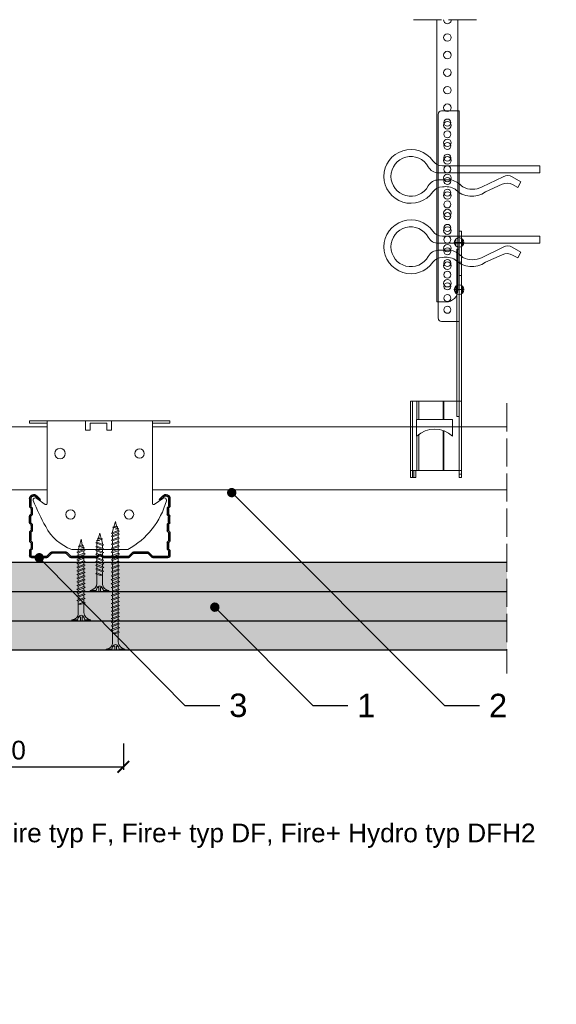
# Model space of a CAD drawing. Header units: millimetres. Extents: x 198 to 2541, y 3733 to 4154.
# Tile 7 of 7: x 2312 to 2541, y 3733 to 4154. Entities that reach past the tile are written whole.
import ezdxf
from ezdxf import colors
from ezdxf.entities.mleader import LeaderData, LeaderLine
from ezdxf.math import Vec2, Vec3

# ---------------------------------------------------------------- set-up
doc = ezdxf.new("R2010")
doc.units = ezdxf.units.MM
doc.linetypes.add('ACAD_ISO02W100', pattern=[15, 12, -3])
for name, color, linetype, lineweight in [('_RIGIPS AKCESORIA', 7, 'Continuous', 18), ('_RIGIPS G-K', 7, 'Continuous', 25), ('_RIGIPS PROFIL', 7, 'Continuous', 18), ('KRESKOWANIE', 7, 'Continuous', 9), ('PRZERYWANA', 7, 'ACAD_ISO02W100', 9)]:
    doc.layers.add(name, color=color, linetype=linetype, lineweight=lineweight)
doc.styles.get("Standard").update_dxf_attribs({"font": 'arial.ttf'})
doc.dimstyles.new('ISO-25', dxfattribs={"dimtxt": 2.5, "dimasz": 2.5, "dimexe": 1.25, "dimexo": 0.625, "dimtad": 1, "dimtxsty": 'Standard', "dimcen": 2.5, "dimadec": 0, "dimazin": 0, "dimtfac": 1, "dimtmove": 0, "dimatfit": 3, "dimfxl": 1, "dimarcsym": 0})
pattern_1 = [(225, (-169.4705, 3170.2417), (1.122532, -3.367596), [0, -3.175])]

# ---------------------------------------------------------------- blocks, each defined once
blk = doc.blocks.new('wieszak noniuszowy bok')
at = {"layer": '_RIGIPS AKCESORIA', "lineweight": 0}
for p, q in [((1390.98, 5092.86), (1390.98, 5179.86)), ((1392.48, 5181.36), (1399.98, 5181.36)), ((1399.98, 5024.65), (1399.98, 5181.36)), ((1399.98, 5129.95), (1399.97, 5129.95)), ((1399.98, 5129.95), (1401, 5129.95)), ((1401, 5129.95), (1401, 5024.65)), ((1401, 5129.95), (1401, 5129.95)), ((1398.54, 5126.58), (1398.54, 5123.65)), ((1399.98, 5126.06), (1399.98, 5102.02)), ((1401.42, 5126.58), (1401.42, 5123.65)), ((1398.96, 5122.28), (1399.98, 5122.28)), ((1398.96, 5122.28), (1399.98, 5122.28)), ((1398.96, 5122.28), (1398.96, 5050.72)), ((1399.98, 5116.66), (1401, 5116.66)), ((1399.98, 5116.63), (1399.98, 5116.66)), ((1399.98, 5116.66), (1399.98, 5116.63)), ((1399.98, 5116.62), (1399.98, 5116.63)), ((1399.98, 5116.63), (1399.98, 5116.56)), ((1399.98, 5116.55), (1399.98, 5116.63)), ((1399.98, 5116.63), (1399.98, 5116.55)), ((1399.98, 5116.55), (1399.98, 5116.62)), ((1399.98, 5116.56), (1399.98, 5116.43)), ((1399.98, 5116.42), (1399.98, 5116.55)), ((1399.98, 5116.41), (1399.98, 5116.55)), ((1399.98, 5116.55), (1399.98, 5116.41)), ((1399.98, 5116.43), (1399.98, 5116.25)), ((1399.98, 5116.24), (1399.98, 5116.42)), ((1399.98, 5116.21), (1399.98, 5116.41)), ((1399.98, 5116.41), (1399.98, 5116.21)), ((1399.98, 5116.25), (1399.98, 5116.01)), ((1399.98, 5116), (1399.98, 5116.24)), ((1399.98, 5115.97), (1399.98, 5116.21)), ((1399.98, 5116.21), (1399.98, 5115.97)), ((1399.98, 5116.01), (1399.98, 5115.74)), ((1399.98, 5115.71), (1399.98, 5116)), ((1399.98, 5115.69), (1399.98, 5115.97)), ((1399.98, 5115.97), (1399.98, 5115.69)), ((1399.98, 5115.74), (1399.98, 5115.41)), ((1399.98, 5115.38), (1399.98, 5115.71)), ((1399.98, 5115.37), (1399.98, 5115.69)), ((1399.98, 5115.69), (1399.98, 5115.37)), ((1399.98, 5115.41), (1399.98, 5115.05)), ((1399.98, 5115.02), (1399.98, 5115.38)), ((1399.98, 5115.02), (1399.98, 5115.37)), ((1399.98, 5115.37), (1399.98, 5115.02)), ((1399.98, 5115.05), (1399.98, 5114.67)), ((1399.98, 5114.65), (1399.98, 5115.02)), ((1399.98, 5114.64), (1399.98, 5115.02)), ((1399.98, 5115.02), (1399.98, 5114.64)), ((1399.98, 5114.67), (1399.98, 5114.28)), ((1399.98, 5114.25), (1399.98, 5114.65)), ((1399.98, 5114.25), (1399.98, 5114.64)), ((1399.98, 5114.64), (1399.98, 5114.25)), ((1399.98, 5114.28), (1399.98, 5113.88)), ((1399.98, 5113.85), (1399.98, 5114.25)), ((1399.98, 5113.84), (1399.98, 5114.25)), ((1399.98, 5114.25), (1399.98, 5113.84)), ((1399.98, 5113.88), (1399.98, 5113.48)), ((1399.98, 5113.46), (1399.98, 5113.85)), ((1399.98, 5113.84), (1399.98, 5113.44)), ((1399.98, 5113.44), (1399.98, 5113.84)), ((1399.98, 5113.48), (1399.98, 5113.1)), ((1399.98, 5113.07), (1399.98, 5113.46)), ((1399.98, 5113.44), (1399.98, 5113.06)), ((1399.98, 5113.06), (1399.98, 5113.44)), ((1399.98, 5113.1), (1399.98, 5112.75)), ((1399.98, 5112.72), (1399.98, 5113.07)), ((1399.98, 5113.06), (1399.98, 5112.68)), ((1399.98, 5112.68), (1399.98, 5113.06)), ((1399.98, 5112.75), (1399.98, 5112.42)), ((1399.98, 5112.4), (1399.98, 5112.72)), ((1399.98, 5112.68), (1399.98, 5112.33)), ((1399.98, 5112.33), (1399.98, 5112.68)), ((1399.98, 5112.42), (1399.98, 5112.14)), ((1399.98, 5112.12), (1399.98, 5112.4)), ((1399.98, 5112.33), (1399.98, 5112)), ((1399.98, 5112), (1399.98, 5112.33)), ((1399.98, 5112.14), (1399.98, 5111.9)), ((1399.98, 5111.89), (1399.98, 5112.12)), ((1399.98, 5112), (1399.98, 5111.72)), ((1399.98, 5111.72), (1399.98, 5112)), ((1399.98, 5111.9), (1399.98, 5111.72)), ((1399.98, 5111.72), (1399.98, 5111.89)), ((1399.98, 5111.72), (1399.98, 5111.6)), ((1399.98, 5111.59), (1399.98, 5111.72)), ((1399.98, 5111.72), (1399.98, 5111.48)), ((1399.98, 5111.48), (1399.98, 5111.72)), ((1399.98, 5111.6), (1399.98, 5111.54)), ((1399.98, 5111.53), (1399.98, 5111.59)), ((1399.98, 5111.54), (1399.98, 5111.53)), ((1399.98, 5111.48), (1399.98, 5111.29)), ((1399.98, 5111.29), (1399.98, 5111.48)), ((1399.98, 5111.29), (1399.98, 5111.15)), ((1399.98, 5111.15), (1399.98, 5111.29)), ((1399.98, 5111.15), (1399.98, 5111.06)), ((1399.98, 5111.06), (1399.98, 5111.15)), ((1399.98, 5111.06), (1399.98, 5111.04)), ((1399.98, 5111.04), (1399.98, 5111.06)), ((1399.98, 5111.04), (1401, 5111.04)), ((1398.54, 5106.42), (1398.54, 5103.49)), ((1401.42, 5106.42), (1401.42, 5103.49)), ((1399.98, 5102.02), (1399.98, 5102.1)), ((1399.98, 5091.36), (1392.48, 5091.36)), ((1400.98, 5057.36), (1379.24, 5057.36)), ((1379.24, 5057.36), (1379.24, 5024.65)), ((1380.12, 5057.36), (1380.12, 5024.65)), ((1381.9, 5057.36), (1381.9, 5049.5)), ((1382.79, 5057.36), (1382.79, 5049.5)), ((1393.13, 5057.36), (1393.13, 5049.5)), ((1393.4, 5057.36), (1393.4, 5049.5)), ((1400.98, 5057.36), (1401, 5057.36)), ((1401, 5057.36), (1400.98, 5057.36)), ((1381.81, 5042.35), (1381.81, 5049.5)), ((1397.14, 5049.5), (1381.81, 5049.5)), ((1397.14, 5042.35), (1397.14, 5049.5)), ((1398.96, 5050.72), (1399.98, 5050.72)), ((1393.13, 5044.79), (1393.13, 5027.72)), ((1393.4, 5044.69), (1393.4, 5027.72)), ((1381.9, 5042.43), (1381.9, 5027.72)), ((1382.79, 5043.18), (1382.79, 5027.72)), ((1379.24, 5027.72), (1401, 5027.72)), ((1380.57, 5027.72), (1380.57, 5024.65)), ((1381.46, 5024.65), (1381.46, 5027.72)), ((1379.24, 5024.65), (1381.46, 5024.65)), ((1399.98, 5026.19), (1401, 5026.19)), ((1401, 5024.65), (1399.98, 5024.65))]:
    blk.add_line(p, q, dxfattribs=at)
at = {"layer": '_RIGIPS AKCESORIA'}
for p, q in [((1397.92, 5125.12), (1402.03, 5125.12)), ((1397.92, 5104.96), (1402.03, 5104.96))]:
    blk.add_line(p, q, dxfattribs=at)
for centre, radius in [((1394.98, 5176.36), 1.5), ((1394.98, 5171.36), 1.5), ((1394.98, 5166.36), 1.5), ((1394.98, 5161.36), 1.5), ((1394.98, 5156.36), 1.5), ((1394.98, 5151.36), 1.5), ((1394.98, 5146.36), 1.5), ((1394.98, 5141.36), 1.5), ((1394.98, 5136.36), 1.5), ((1394.98, 5131.36), 1.5), ((1394.98, 5126.36), 1.5), ((1399.98, 5125.12), 2.06), ((1394.98, 5121.36), 1.5), ((1394.98, 5116.36), 1.5), ((1394.98, 5111.36), 1.5), ((1394.98, 5106.36), 1.5), ((1399.98, 5104.96), 2.06), ((1394.98, 5101.36), 1.5), ((1394.98, 5096.36), 1.5)]:
    blk.add_circle(centre, radius, dxfattribs=at)
at = {"layer": '_RIGIPS AKCESORIA', "lineweight": 0}
for centre, start, end in [((1392.48, 5179.86), 90, 180), ((1392.48, 5092.86), 180, 270)]:
    blk.add_arc(centre, 1.5, start, end, dxfattribs=at)
at = {"layer": '_RIGIPS AKCESORIA'}
blk.add_arc((1389.48, 5034.29), 11.12, 46.445, 133.4017, dxfattribs=at)
blk = doc.blocks.new('klamra')
at = {"layer": '_RIGIPS AKCESORIA'}
for p, q in [((6828.19, 2764.92), (6828.19, 2806.53)), ((6831.19, 2764.92), (6831.19, 2808.19)), ((6834.19, 2802.92), (6834.19, 2808.19)), ((6832.87, 2780.55), (6837.19, 2789.57)), ((6839.31, 2788.09), (6836.06, 2780.95)), ((6832.86, 2776.63), (6835, 2772.92)), ((6835, 2772.92), (6837.38, 2774.29)), ((6836.19, 2776.54), (6837.38, 2774.29)), ((6831.19, 2764.92), (6828.19, 2764.92))]:
    blk.add_line(p, q, dxfattribs=at)
for centre, radius, start, end in [((6832.69, 2820.02), 11.5, 305.1527, 234.8473), ((6832.69, 2820.02), 8.5, 298.7822, 241.2178), ((6823.19, 2806.53), 5, 0, 54.8473), ((6826.19, 2808.19), 5, 0, 61.2178), ((6839.19, 2808.19), 5, 118.7822, 180), ((6842.19, 2806.53), 5, 125.1527, 180), ((6845.23, 2805.18), 8.16, 170.4436, 210.2847), ((6843.93, 2805.32), 10.09, 195.2653, 228.1308), ((6829.23, 2793.69), 8.97, 332.6387, 27.3613), ((6831.19, 2793.92), 10, 324.3132, 45.573), ((6840.61, 2778.88), 5, 155.5109, 207.8622), ((6835.87, 2778.58), 3.59, 146.8414, 212.9715)]:
    blk.add_arc(centre, radius, start, end, dxfattribs=at)
blk = doc.blocks.new('noniusz uciety')
at = {"layer": '_RIGIPS AKCESORIA'}
for p, q in [((1663.33, 1509.33), (1663.33, 1629.95)), ((1672.33, 1514.33), (1672.33, 1629.95)), ((1667.33, 1509.33), (1663.33, 1509.33))]:
    blk.add_line(p, q, dxfattribs=at)
for centre in [(1667.88, 1622.34), (1667.88, 1614.84), (1667.88, 1607.34), (1667.88, 1599.84), (1667.88, 1592.34), (1667.88, 1584.84), (1667.88, 1577.34), (1667.88, 1569.84), (1667.88, 1562.34), (1667.88, 1554.84), (1667.88, 1547.34), (1667.88, 1539.84), (1667.88, 1532.34), (1667.88, 1524.84), (1667.88, 1517.34)]:
    blk.add_circle(centre, 1.6, dxfattribs=at)
for centre, radius, start, end in [((1667.88, 1629.84), 1.6, 175.8835, 4.1165), ((1667.33, 1514.33), 5, 270, 0)]:
    blk.add_arc(centre, radius, start, end, dxfattribs=at)
blk = doc.blocks.new('TN 25')
at = {"layer": '_RIGIPS AKCESORIA'}
for p, q in [((0, -0.84), (0, 7.16)), ((0, 7.16), (0.46, 7.16)), ((0.46, 4.78), (0, 4.78)), ((0.46, 7.16), (0.46, 4.78)), ((3.02, 4.46), (8.47, 4.46)), ((7.12, 4.46), (7.12, 3.18)), ((8.03, 2.01), (7.12, 4.46)), ((8.47, 4.46), (8.79, 5)), ((9.61, 1.51), (8.47, 4.46)), ((8.79, 5), (9.93, 2.01)), ((9, 4.46), (10.1, 4.46)), ((10.1, 4.46), (10.41, 5)), ((11.23, 1.51), (10.1, 4.46)), ((10.41, 5), (11.56, 2.01)), ((10.62, 4.46), (11.67, 4.46)), ((11.67, 4.46), (11.99, 5)), ((12.81, 1.51), (11.67, 4.46)), ((11.99, 5), (13.14, 2.01)), ((12.2, 4.46), (13.21, 4.46)), ((13.21, 4.46), (13.52, 5)), ((14.34, 1.51), (13.21, 4.46)), ((13.52, 5), (14.67, 2.01)), ((13.73, 4.46), (14.8, 4.46)), ((14.8, 4.46), (15.12, 5)), ((15.94, 1.51), (14.8, 4.46)), ((15.12, 5), (16.26, 2.01)), ((15.33, 4.46), (16.42, 4.46)), ((16.42, 4.46), (16.73, 5)), ((17.55, 1.51), (16.42, 4.46)), ((16.73, 5), (17.88, 2.01)), ((16.94, 4.46), (17.99, 4.46)), ((17.99, 4.46), (18.31, 5)), ((19.13, 1.51), (17.99, 4.46)), ((18.31, 5), (19.45, 2.01)), ((18.52, 4.46), (19.68, 4.46)), ((19.68, 4.46), (20, 5)), ((20.82, 1.51), (19.68, 4.46)), ((20, 5), (21.14, 2.01)), ((20.21, 4.46), (20.7, 4.46)), ((20.7, 4.46), (22.28, 3.98)), ((22.28, 3.98), (22.56, 4.37)), ((22.56, 4.37), (23.03, 2.71)), ((0, 3.5), (1.77, 3.5)), ((0, 2.83), (1.77, 2.83)), ((0.46, 1.64), (0, 1.64)), ((0.46, -0.84), (0.46, 1.64)), ((1.77, 3.5), (1.77, 4.2)), ((1.77, 2.83), (1.77, 2.18)), ((7.49, 2.01), (3.55, 2.01)), ((7.12, 3.18), (7.65, 1.53)), ((7.65, 1.53), (8.03, 2.01)), ((9.41, 2.01), (8.03, 2.01)), ((9.93, 2.01), (9.61, 1.51)), ((11.04, 2.01), (9.93, 2.01)), ((11.56, 2.01), (11.23, 1.51)), ((12.61, 2.01), (11.56, 2.01)), ((13.14, 2.01), (12.81, 1.51)), ((14.15, 2.01), (13.14, 2.01)), ((14.67, 2.01), (14.34, 1.51)), ((15.74, 2.01), (14.67, 2.01)), ((16.26, 2.01), (15.94, 1.51)), ((17.36, 2.01), (16.26, 2.01)), ((17.88, 2.01), (17.55, 1.51)), ((18.93, 2.01), (17.88, 2.01)), ((19.45, 2.01), (19.13, 1.51)), ((19.45, 2.01), (20.62, 2.01)), ((21.14, 2.01), (20.82, 1.51)), ((21.14, 2.01), (21.81, 2.12)), ((21.85, 1.83), (21.67, 3.28)), ((21.67, 3.28), (22.14, 2.4)), ((22.14, 2.4), (21.85, 1.83)), ((22.7, 2.36), (22.14, 2.4)), ((22.7, 2.36), (22.28, 3.98)), ((23.03, 2.71), (22.7, 2.36)), ((22.71, 3.85), (25, 3.24)), ((25, 3.24), (23.03, 2.71)), ((0, -0.84), (0.46, -0.84))]:
    blk.add_line(p, q, dxfattribs=at)
for centre, major_axis, ratio, start_param, end_param in [((3.09, 7.67), (0.17, 3.2), 0.826134, 1.773653, 3.180586), ((-0.04, 0.9), (0, 3.93), 0.848176, -0.720942, -0.151112), ((3.37, -1.57), (0.28, 3.57), 0.832181, 0.035984, 1.430787), ((-2.73, 15.91), (0, 14.76), 0.848176, 3.399396, 3.475072), ((0.59, 4.62), (0, 2.81), 0.848176, 3.475072, 3.862535), ((1.66, 3.18), (0, 0.895), 0.848176, -1.552777, -0.720942), ((1.66, 3.18), (0, 0.895), 0.848176, 3.862535, 4.730408)]:
    blk.add_ellipse(centre, major_axis=major_axis, ratio=ratio, start_param=start_param, end_param=end_param, dxfattribs=at)
blk = doc.blocks.new('CD 60 ULTRASTIL')
h = blk.add_hatch()
h.set_pattern_fill('ANSI31', color=256, scale=0.3, style=0)
h.paths.add_polyline_path([(542.88, 684.5, -0.302776), (543.49, 684.5), (544.54, 683.79, 0.148069), (544.85, 683.7), (555.42, 683.7, 0.198912), (555.81, 683.86), (557.38, 685.44, -0.198912), (557.77, 685.6), (563.59, 685.6, -0.198912), (563.98, 685.44), (565.55, 683.86, 0.198912), (565.94, 683.7), (572.18, 683.7, 0.414214), (573.18, 684.7), (573.18, 686.74, 0.198912), (573.02, 687.12), (572.74, 687.4, -0.198912), (572.58, 687.79), (572.58, 689.87, -0.198912), (572.74, 690.26), (573.02, 690.54, 0.198912), (573.18, 690.93), (573.18, 694.47, 0.198912), (573.02, 694.86), (572.74, 695.14, -0.198912), (572.58, 695.53), (572.58, 697.61, -0.198912), (572.74, 698), (573.02, 698.28, 0.198912), (573.18, 698.67), (573.18, 701.47, 0.198912), (573.02, 701.86), (572.74, 702.14, -0.198912), (572.58, 702.53), (572.58, 704.61, -0.198912), (572.74, 705), (573.02, 705.28, 0.198912), (573.18, 705.67), (573.18, 708.9, 0.666128), (570.12, 710.18), (568.55, 708.63), (568.93, 708.24), (570.5, 709.79, -0.666128), (572.63, 708.9), (572.63, 705.9, -0.198912), (572.47, 705.51), (572.19, 705.23, 0.198912), (572.03, 704.84), (572.03, 702.3, 0.198912), (572.19, 701.91), (572.47, 701.63, -0.198912), (572.63, 701.25), (572.63, 698.9, -0.198912), (572.47, 698.51), (572.19, 698.23, 0.198912), (572.03, 697.84), (572.03, 695.3, 0.198912), (572.19, 694.91), (572.47, 694.63, -0.198912), (572.63, 694.25), (572.63, 691.16, -0.198912), (572.47, 690.77), (572.19, 690.49, 0.198912), (572.03, 690.1), (572.03, 687.56, 0.198912), (572.19, 687.17), (572.47, 686.9, -0.198912), (572.63, 686.51), (572.63, 684.7, -0.414214), (572.18, 684.25), (566.17, 684.25, -0.198912), (565.78, 684.41), (564.2, 685.99, 0.198912), (563.82, 686.15), (557.55, 686.15, 0.198912), (557.16, 685.99), (555.58, 684.41, -0.198912), (555.19, 684.25), (545.01, 684.25, -0.148069), (544.71, 684.34), (543.49, 685.16, 0.302776), (542.88, 685.16), (541.65, 684.34, -0.148069), (541.35, 684.25), (531.17, 684.25, -0.198912), (530.78, 684.41), (529.2, 685.99, 0.198912), (528.82, 686.15), (522.55, 686.15, 0.198912), (522.16, 685.99), (520.58, 684.41, -0.198912), (520.19, 684.25), (514.18, 684.25, -0.414214), (513.73, 684.7), (513.73, 686.51, -0.198912), (513.89, 686.9), (514.17, 687.17, 0.198912), (514.33, 687.56), (514.33, 690.1, 0.198912), (514.17, 690.49), (513.89, 690.77, -0.198912), (513.73, 691.16), (513.73, 694.25, -0.198912), (513.89, 694.63), (514.17, 694.91, 0.198912), (514.33, 695.3), (514.33, 697.84, 0.198912), (514.17, 698.23), (513.89, 698.51, -0.198912), (513.73, 698.9), (513.73, 701.25, -0.198912), (513.89, 701.63), (514.17, 701.91, 0.198912), (514.33, 702.3), (514.33, 704.84, 0.198912), (514.17, 705.23), (513.89, 705.51, -0.198912), (513.73, 705.9), (513.73, 708.9, -0.666128), (515.86, 709.79), (517.43, 708.24), (517.81, 708.63), (516.25, 710.18, 0.666128), (513.18, 708.9), (513.18, 705.67, 0.198912), (513.34, 705.28), (513.62, 705, -0.198912), (513.78, 704.61), (513.78, 702.53, -0.198912), (513.62, 702.14), (513.34, 701.86, 0.198912), (513.18, 701.47), (513.18, 698.67, 0.198912), (513.34, 698.28), (513.62, 698, -0.198912), (513.78, 697.61), (513.78, 695.53, -0.198912), (513.62, 695.14), (513.34, 694.86, 0.198912), (513.18, 694.47), (513.18, 690.93, 0.198912), (513.34, 690.54), (513.62, 690.26, -0.198912), (513.78, 689.87), (513.78, 687.79, -0.198912), (513.62, 687.4), (513.34, 687.12, 0.198912), (513.18, 686.74), (513.18, 684.7, 0.414214), (514.18, 683.7), (520.42, 683.7, 0.198912), (520.81, 683.86), (522.38, 685.44, -0.198912), (522.77, 685.6), (528.59, 685.6, -0.198912), (528.98, 685.44), (530.55, 683.86, 0.198912), (530.94, 683.7), (541.51, 683.7, 0.148069), (541.82, 683.79)])
for p, q in [((513.18, 708.9), (513.18, 705.67)), ((513.73, 708.9), (513.73, 705.9)), ((515.86, 709.79), (517.43, 708.24)), ((516.25, 710.18), (517.81, 708.63)), ((517.43, 708.24), (517.81, 708.63)), ((570.12, 710.18), (568.55, 708.63)), ((568.93, 708.24), (568.55, 708.63)), ((570.5, 709.79), (568.93, 708.24)), ((572.63, 708.9), (572.63, 705.9)), ((573.18, 708.9), (573.18, 705.67)), ((513.34, 705.28), (513.62, 705)), ((513.78, 704.61), (513.78, 702.53)), ((513.89, 705.51), (514.17, 705.23)), ((514.33, 704.84), (514.33, 702.3)), ((572.03, 704.84), (572.03, 702.3)), ((572.47, 705.51), (572.19, 705.23)), ((572.58, 704.61), (572.58, 702.53)), ((573.02, 705.28), (572.74, 705)), ((513.18, 698.67), (513.18, 701.47)), ((513.34, 701.86), (513.62, 702.14)), ((513.73, 698.9), (513.73, 701.25)), ((513.89, 701.63), (514.17, 701.91)), ((513.89, 698.51), (514.17, 698.23)), ((572.47, 701.63), (572.19, 701.91)), ((572.47, 698.51), (572.19, 698.23)), ((572.63, 698.9), (572.63, 701.25)), ((573.02, 701.86), (572.74, 702.14)), ((573.18, 698.67), (573.18, 701.47)), ((513.18, 694.47), (513.18, 690.93)), ((513.34, 698.28), (513.62, 698)), ((513.34, 694.86), (513.62, 695.14)), ((513.73, 694.25), (513.73, 691.16)), ((513.78, 697.61), (513.78, 695.53)), ((513.89, 694.63), (514.17, 694.91)), ((514.33, 697.84), (514.33, 695.3)), ((572.03, 697.84), (572.03, 695.3)), ((572.47, 694.63), (572.19, 694.91)), ((572.58, 697.61), (572.58, 695.53)), ((572.63, 694.25), (572.63, 691.16)), ((573.02, 698.28), (572.74, 698)), ((573.02, 694.86), (572.74, 695.14)), ((573.18, 694.47), (573.18, 690.93)), ((513.34, 690.54), (513.62, 690.26)), ((513.89, 690.77), (514.17, 690.49)), ((514.33, 690.1), (514.33, 687.56)), ((572.03, 690.1), (572.03, 687.56)), ((572.47, 690.77), (572.19, 690.49)), ((573.02, 690.54), (572.74, 690.26)), ((513.18, 686.74), (513.18, 684.7)), ((513.34, 687.12), (513.62, 687.4)), ((513.73, 686.51), (513.73, 684.7)), ((513.78, 689.87), (513.78, 687.79)), ((513.89, 686.9), (514.17, 687.17)), ((520.58, 684.41), (522.16, 685.99)), ((522.55, 686.15), (528.82, 686.15)), ((530.78, 684.41), (529.2, 685.99)), ((555.58, 684.41), (557.16, 685.99)), ((557.55, 686.15), (563.82, 686.15)), ((565.78, 684.41), (564.2, 685.99)), ((572.47, 686.9), (572.19, 687.17)), ((572.58, 689.87), (572.58, 687.79)), ((572.63, 686.51), (572.63, 684.7)), ((573.02, 687.12), (572.74, 687.4)), ((573.18, 686.74), (573.18, 684.7)), ((514.18, 684.25), (520.19, 684.25)), ((514.18, 683.7), (520.42, 683.7)), ((520.81, 683.86), (522.38, 685.44)), ((528.59, 685.6), (522.77, 685.6)), ((530.55, 683.86), (528.98, 685.44)), ((530.94, 683.7), (541.51, 683.7)), ((531.17, 684.25), (541.35, 684.25)), ((541.65, 684.34), (542.88, 685.16)), ((541.82, 683.79), (542.88, 684.5)), ((544.71, 684.34), (543.49, 685.16)), ((544.54, 683.79), (543.49, 684.5)), ((544.85, 683.7), (555.42, 683.7)), ((545.01, 684.25), (555.19, 684.25)), ((555.81, 683.86), (557.38, 685.44)), ((557.77, 685.6), (563.59, 685.6)), ((565.55, 683.86), (563.98, 685.44)), ((565.94, 683.7), (572.18, 683.7)), ((566.17, 684.25), (572.18, 684.25))]:
    blk.add_line(p, q)
for centre, radius, start, end in [((514.98, 708.9), 1.8, 45.3251, 180), ((514.98, 708.9), 1.25, 45.3251, 180), ((571.38, 708.9), 1.8, 360, 134.6749), ((571.38, 708.9), 1.25, 360, 134.6749), ((513.73, 705.67), 0.55, 180, 225), ((513.23, 704.61), 0.55, 0, 45), ((514.28, 705.9), 0.55, 180, 225), ((513.78, 704.84), 0.55, 0, 45), ((572.58, 704.84), 0.55, 135, 180), ((572.08, 705.9), 0.55, 315, 0), ((573.13, 704.61), 0.55, 135, 180), ((572.63, 705.67), 0.55, 315, 0), ((513.73, 701.47), 0.55, 135, 180), ((513.73, 698.67), 0.55, 180, 225), ((513.23, 702.53), 0.55, 315, 0), ((514.28, 701.25), 0.55, 135, 180), ((514.28, 698.9), 0.55, 180, 225), ((513.78, 702.3), 0.55, 315, 0), ((572.58, 702.3), 0.55, 180, 225), ((572.08, 701.25), 0.55, 0, 45), ((572.08, 698.9), 0.55, 315, 0), ((573.13, 702.53), 0.55, 180, 225), ((572.63, 701.47), 0.55, 0, 45), ((572.63, 698.67), 0.55, 315, 0), ((513.73, 694.47), 0.55, 135, 180), ((513.23, 697.61), 0.55, 360, 45), ((513.23, 695.53), 0.55, 315, 0), ((514.28, 694.25), 0.55, 135, 180), ((513.78, 697.84), 0.55, 0, 45), ((513.78, 695.3), 0.55, 315, 0), ((572.58, 697.84), 0.55, 135, 180), ((572.58, 695.3), 0.55, 180, 225), ((572.08, 694.25), 0.55, 0, 45), ((573.13, 697.61), 0.55, 135, 180), ((573.13, 695.53), 0.55, 180, 225), ((572.63, 694.47), 0.55, 0, 45), ((513.73, 690.93), 0.55, 180, 225), ((513.23, 689.87), 0.55, 0, 45), ((514.28, 691.16), 0.55, 180, 225), ((513.78, 690.1), 0.55, 360, 45), ((572.58, 690.1), 0.55, 135, 180), ((572.08, 691.16), 0.55, 315, 0), ((573.13, 689.87), 0.55, 135, 180), ((572.63, 690.93), 0.55, 315, 0), ((513.73, 686.74), 0.55, 135, 180), ((513.23, 687.79), 0.55, 315, 0), ((514.28, 686.51), 0.55, 135, 180), ((513.78, 687.56), 0.55, 315, 360), ((522.55, 685.6), 0.55, 90, 135), ((528.82, 685.6), 0.55, 45, 90), ((557.55, 685.6), 0.55, 90, 135), ((563.82, 685.6), 0.55, 45, 90), ((572.58, 687.56), 0.55, 180, 225), ((572.08, 686.51), 0.55, 360, 45), ((573.13, 687.79), 0.55, 180, 225), ((572.63, 686.74), 0.55, 360, 45), ((514.18, 684.7), 1, 180, 270), ((514.18, 684.7), 0.45, 180, 270), ((520.19, 684.8), 0.55, 270, 315), ((520.42, 684.25), 0.55, 270, 315), ((522.77, 685.05), 0.55, 90, 135), ((528.59, 685.05), 0.55, 45, 90), ((530.94, 684.25), 0.55, 225, 270), ((531.17, 684.8), 0.55, 225, 270), ((541.35, 684.8), 0.55, 270, 303.6901), ((541.51, 684.25), 0.55, 270, 303.6901), ((543.18, 684.7), 0.55, 56.3099, 123.6901), ((543.18, 684.04), 0.55, 56.3099, 123.6901), ((544.85, 684.25), 0.55, 236.3099, 270), ((545.01, 684.8), 0.55, 236.3099, 270), ((555.19, 684.8), 0.55, 270, 315), ((555.42, 684.25), 0.55, 270, 315), ((557.77, 685.05), 0.55, 90, 135), ((563.59, 685.05), 0.55, 45, 90), ((565.94, 684.25), 0.55, 225, 270), ((566.17, 684.8), 0.55, 225, 270), ((572.18, 684.7), 1, 270, 0), ((572.18, 684.7), 1, 270, 360), ((572.18, 684.7), 0.45, 270, 360)]:
    blk.add_arc(centre, radius, start, end)
blk = doc.blocks.new('Lacznik krzyzowy (widok2)')
at = {"layer": '_RIGIPS AKCESORIA'}
for p, q in [((94.8, 91.5, 218.36), (94.8, 90.5, 218.36)), ((94.8, 91.5, 218.36), (154.8, 91.5, 218.36)), ((94.8, 90.5, 218.36), (102.3, 90.5, 218.36)), ((102.3, 56.15, 218.36), (102.3, 91.5, 218.36)), ((119.8, 91.5, 218.36), (119.8, 87.5, 218.36)), ((130.8, 91.5, 218.36), (119.8, 91.5, 218.36)), ((121.8, 87.5, 218.36), (121.8, 90.5, 218.36)), ((121.8, 90.5, 218.36), (128.85, 90.5, 218.36)), ((128.85, 90.5, 218.36), (128.85, 87.5, 218.36)), ((130.85, 91.5, 218.36), (130.85, 87.5, 218.36)), ((147.3, 91.5, 218.36), (147.3, 56.15, 218.36)), ((154.8, 90.5, 218.36), (147.3, 90.5, 218.36)), ((154.8, 91.5, 218.36), (154.8, 90.5, 218.36)), ((119.8, 87.5, 218.36), (121.8, 87.5, 218.36)), ((128.85, 87.5, 218.36), (130.85, 87.5, 218.36)), ((97.87, 58.35, 218.36), (101.51, 55.74, 218.36)), ((148.09, 55.74, 218.36), (151.73, 58.35, 218.36)), ((136.8, 36.5, 218.36), (112.81, 36.5, 218.36))]:
    blk.add_line(p, q, dxfattribs=at)
for centre, radius in [((107.8, 77.5, 218.36), 2), ((141.8, 77.5, 218.36), 2.24), ((112.3, 51.5, 218.36), 2), ((137.3, 51.5, 218.36), 2)]:
    blk.add_circle(centre, radius, dxfattribs=at)
for centre, radius, start, end in [((97.29, 57.53, 218.36), 1, 122.1388, 189.8152), ((129.23, 66.45, 218.36), 34.16, 195.4351, 241.2658), ((97.29, 57.53, 218.36), 1, 54.4623, 122.1388), ((101.8, 56.15, 218.36), 0.5, 234.4623, 0), ((147.8, 56.15, 218.36), 0.5, 180, 305.5377), ((20.47, 114.78, 218.36), 144.71, 331.7398, 336.6225), ((152.32, 57.53, 218.36), 1, 350.1848, 125.5377), ((129.12, 56.49, 218.36), 21.41, 291.013, 331.4749)]:
    blk.add_arc(centre, radius, start, end, dxfattribs=at)
blk = doc.blocks.new('TN 55')
at = {"layer": '_RIGIPS AKCESORIA'}
for p, q in [((0, -0.84), (0, 7.16)), ((0, 7.16), (0.46, 7.16)), ((0.46, 4.78), (0, 4.78)), ((0.46, 7.16), (0.46, 4.78)), ((3.02, 4.46), (8.47, 4.46)), ((7.12, 4.46), (7.12, 3.18)), ((8.03, 2.01), (7.12, 4.46)), ((8.47, 4.46), (8.79, 5)), ((9.61, 1.51), (8.47, 4.46)), ((8.79, 5), (9.93, 2.01)), ((9, 4.46), (10.1, 4.46)), ((10.1, 4.46), (10.41, 5)), ((11.23, 1.51), (10.1, 4.46)), ((10.41, 5), (11.56, 2.01)), ((10.62, 4.46), (11.67, 4.46)), ((11.67, 4.46), (11.99, 5)), ((12.81, 1.51), (11.67, 4.46)), ((11.99, 5), (13.14, 2.01)), ((12.2, 4.46), (13.21, 4.46)), ((13.21, 4.46), (13.52, 5)), ((14.34, 1.51), (13.21, 4.46)), ((13.52, 5), (14.67, 2.01)), ((13.73, 4.46), (14.8, 4.46)), ((14.8, 4.46), (15.12, 5)), ((15.94, 1.51), (14.8, 4.46)), ((15.12, 5), (16.26, 2.01)), ((15.33, 4.46), (16.42, 4.46)), ((16.42, 4.46), (16.73, 5)), ((17.55, 1.51), (16.42, 4.46)), ((16.73, 5), (17.88, 2.01)), ((16.94, 4.46), (17.99, 4.46)), ((17.99, 4.46), (18.31, 5)), ((19.13, 1.51), (17.99, 4.46)), ((18.31, 5), (19.45, 2.01)), ((18.52, 4.46), (19.68, 4.46)), ((19.68, 4.46), (20, 5)), ((20.82, 1.51), (19.68, 4.46)), ((20, 5), (21.14, 2.01)), ((20.21, 4.46), (21.37, 4.46)), ((21.37, 4.46), (21.69, 5)), ((22.51, 1.51), (21.37, 4.46)), ((21.69, 5), (22.83, 2.01)), ((21.9, 4.46), (23.06, 4.46)), ((23.06, 4.46), (23.38, 5)), ((24.2, 1.51), (23.06, 4.46)), ((23.38, 5), (24.52, 2.01)), ((23.59, 4.46), (24.75, 4.46)), ((24.75, 4.46), (25.07, 5)), ((25.89, 1.51), (24.75, 4.46)), ((25.07, 5), (26.21, 2.01)), ((25.28, 4.46), (26.44, 4.46)), ((26.44, 4.46), (26.76, 5)), ((27.58, 1.51), (26.44, 4.46)), ((26.76, 5), (27.9, 2.01)), ((26.96, 4.46), (28.13, 4.46)), ((28.13, 4.46), (28.45, 5)), ((29.27, 1.51), (28.13, 4.46)), ((28.45, 5), (29.59, 2.01)), ((28.65, 4.46), (29.82, 4.46)), ((29.82, 4.46), (30.14, 5)), ((30.96, 1.51), (29.82, 4.46)), ((30.14, 5), (31.28, 2.01)), ((30.34, 4.46), (31.51, 4.46)), ((31.51, 4.46), (31.83, 5)), ((32.65, 1.51), (31.51, 4.46)), ((31.83, 5), (32.97, 2.01)), ((32.03, 4.46), (33.2, 4.46)), ((33.2, 4.46), (33.52, 5)), ((34.34, 1.51), (33.2, 4.46)), ((33.52, 5), (34.66, 2.01)), ((33.72, 4.46), (34.89, 4.46)), ((34.89, 4.46), (35.21, 5)), ((36.03, 1.51), (34.89, 4.46)), ((35.21, 5), (36.35, 2.01)), ((35.41, 4.46), (36.58, 4.46)), ((36.58, 4.46), (36.9, 5)), ((37.72, 1.51), (36.58, 4.46)), ((36.9, 5), (38.04, 2.01)), ((37.1, 4.46), (38.27, 4.46)), ((38.27, 4.46), (38.59, 5)), ((39.41, 1.51), (38.27, 4.46)), ((38.59, 5), (39.73, 2.01)), ((38.79, 4.46), (39.96, 4.46)), ((39.96, 4.46), (40.28, 5)), ((41.1, 1.51), (39.96, 4.46)), ((40.28, 5), (41.42, 2.01)), ((40.48, 4.46), (41.65, 4.46)), ((41.65, 4.46), (41.97, 5)), ((42.79, 1.51), (41.65, 4.46)), ((41.97, 5), (43.11, 2.01)), ((42.17, 4.46), (43.34, 4.46)), ((43.34, 4.46), (43.66, 5)), ((44.48, 1.51), (43.34, 4.46)), ((43.66, 5), (44.8, 2.01)), ((43.86, 4.46), (45.03, 4.46)), ((45.03, 4.46), (45.35, 5)), ((46.17, 1.51), (45.03, 4.46)), ((45.35, 5), (46.49, 2.01)), ((45.55, 4.46), (46.72, 4.46)), ((46.72, 4.46), (47.04, 5)), ((47.86, 1.51), (46.72, 4.46)), ((47.04, 5), (48.18, 2.01)), ((47.24, 4.46), (48.41, 4.46)), ((48.41, 4.46), (48.73, 5)), ((49.55, 1.51), (48.41, 4.46)), ((48.73, 5), (49.87, 2.01)), ((48.93, 4.46), (49.68, 4.46)), ((49.68, 4.46), (50, 5)), ((50.82, 1.51), (49.68, 4.46)), ((50, 5), (51.14, 2.01)), ((50.21, 4.46), (50.7, 4.46)), ((50.7, 4.46), (52.28, 3.98)), ((52.28, 3.98), (52.56, 4.37)), ((52.56, 4.37), (53.03, 2.71)), ((0, 3.5), (1.77, 3.5)), ((0, 2.83), (1.77, 2.83)), ((0.46, 1.64), (0, 1.64)), ((0.46, -0.84), (0.46, 1.64)), ((1.77, 3.5), (1.77, 4.2)), ((1.77, 2.83), (1.77, 2.18)), ((7.49, 2.01), (3.55, 2.01)), ((7.12, 3.18), (7.65, 1.53)), ((7.65, 1.53), (8.03, 2.01)), ((9.41, 2.01), (8.03, 2.01)), ((9.93, 2.01), (9.61, 1.51)), ((11.04, 2.01), (9.93, 2.01)), ((11.56, 2.01), (11.23, 1.51)), ((12.61, 2.01), (11.56, 2.01)), ((13.14, 2.01), (12.81, 1.51)), ((14.15, 2.01), (13.14, 2.01)), ((14.67, 2.01), (14.34, 1.51)), ((15.74, 2.01), (14.67, 2.01)), ((16.26, 2.01), (15.94, 1.51)), ((17.36, 2.01), (16.26, 2.01)), ((17.88, 2.01), (17.55, 1.51)), ((18.93, 2.01), (17.88, 2.01)), ((19.45, 2.01), (19.13, 1.51)), ((20.62, 2.01), (19.45, 2.01)), ((21.14, 2.01), (20.82, 1.51)), ((22.31, 2.01), (21.14, 2.01)), ((22.83, 2.01), (22.51, 1.51)), ((24, 2.01), (22.83, 2.01)), ((24.52, 2.01), (24.2, 1.51)), ((25.69, 2.01), (24.52, 2.01)), ((26.21, 2.01), (25.89, 1.51)), ((27.38, 2.01), (26.21, 2.01)), ((27.9, 2.01), (27.58, 1.51)), ((29.07, 2.01), (27.9, 2.01)), ((29.59, 2.01), (29.27, 1.51)), ((30.76, 2.01), (29.59, 2.01)), ((31.28, 2.01), (30.96, 1.51)), ((32.45, 2.01), (31.28, 2.01)), ((32.97, 2.01), (32.65, 1.51)), ((34.14, 2.01), (32.97, 2.01)), ((34.66, 2.01), (34.34, 1.51)), ((35.83, 2.01), (34.66, 2.01)), ((36.35, 2.01), (36.03, 1.51)), ((37.52, 2.01), (36.35, 2.01)), ((38.04, 2.01), (37.72, 1.51)), ((39.21, 2.01), (38.04, 2.01)), ((39.73, 2.01), (39.41, 1.51)), ((40.9, 2.01), (39.73, 2.01)), ((41.42, 2.01), (41.1, 1.51)), ((42.59, 2.01), (41.42, 2.01)), ((43.11, 2.01), (42.79, 1.51)), ((44.28, 2.01), (43.11, 2.01)), ((44.8, 2.01), (44.48, 1.51)), ((45.97, 2.01), (44.8, 2.01)), ((46.49, 2.01), (46.17, 1.51)), ((47.66, 2.01), (46.49, 2.01)), ((48.18, 2.01), (47.86, 1.51)), ((49.35, 2.01), (48.18, 2.01)), ((49.87, 2.01), (49.55, 1.51)), ((49.87, 2.01), (50.62, 2.01)), ((51.14, 2.01), (50.82, 1.51)), ((51.14, 2.01), (51.81, 2.12)), ((51.85, 1.83), (51.67, 3.28)), ((51.67, 3.28), (52.14, 2.4)), ((52.14, 2.4), (51.85, 1.83)), ((52.7, 2.36), (52.14, 2.4)), ((52.7, 2.36), (52.28, 3.98)), ((53.03, 2.71), (52.7, 2.36)), ((52.71, 3.85), (55, 3.24)), ((55, 3.24), (53.03, 2.71)), ((0, -0.84), (0.46, -0.84))]:
    blk.add_line(p, q, dxfattribs=at)
for centre, major_axis, ratio, start_param, end_param in [((3.09, 7.67), (0.17, 3.2), 0.826134, 1.773653, 3.180586), ((-0.04, 0.9), (0, 3.93), 0.848176, -0.720942, -0.151112), ((3.37, -1.57), (0.28, 3.57), 0.832181, 0.035984, 1.430787), ((-2.73, 15.91), (0, 14.76), 0.848176, 3.399396, 3.475072), ((0.59, 4.62), (0, 2.81), 0.848176, 3.475072, 3.862535), ((1.66, 3.18), (0, 0.895), 0.848176, -1.552777, -0.720942), ((1.66, 3.18), (0, 0.895), 0.848176, 3.862535, 4.730408)]:
    blk.add_ellipse(centre, major_axis=major_axis, ratio=ratio, start_param=start_param, end_param=end_param, dxfattribs=at)
blk = doc.blocks.new('TN 35')
at = {"layer": '_RIGIPS AKCESORIA'}
for p, q in [((0, -0.84), (0, 7.16)), ((0, 7.16), (0.46, 7.16)), ((0.46, 4.78), (0, 4.78)), ((0.46, 7.16), (0.46, 4.78)), ((3.02, 4.46), (8.47, 4.46)), ((7.12, 4.46), (7.12, 3.18)), ((8.03, 2.01), (7.12, 4.46)), ((8.47, 4.46), (8.79, 5)), ((9.61, 1.51), (8.47, 4.46)), ((8.79, 5), (9.93, 2.01)), ((9, 4.46), (10.1, 4.46)), ((10.1, 4.46), (10.41, 5)), ((11.23, 1.51), (10.1, 4.46)), ((10.41, 5), (11.56, 2.01)), ((10.62, 4.46), (11.67, 4.46)), ((11.67, 4.46), (11.99, 5)), ((12.81, 1.51), (11.67, 4.46)), ((11.99, 5), (13.14, 2.01)), ((12.2, 4.46), (13.21, 4.46)), ((13.21, 4.46), (13.52, 5)), ((14.34, 1.51), (13.21, 4.46)), ((13.52, 5), (14.67, 2.01)), ((13.73, 4.46), (14.8, 4.46)), ((14.8, 4.46), (15.12, 5)), ((15.94, 1.51), (14.8, 4.46)), ((15.12, 5), (16.26, 2.01)), ((15.33, 4.46), (16.42, 4.46)), ((16.42, 4.46), (16.73, 5)), ((17.55, 1.51), (16.42, 4.46)), ((16.73, 5), (17.88, 2.01)), ((16.94, 4.46), (17.99, 4.46)), ((17.99, 4.46), (18.31, 5)), ((19.13, 1.51), (17.99, 4.46)), ((18.31, 5), (19.45, 2.01)), ((18.52, 4.46), (19.57, 4.46)), ((19.57, 4.46), (19.88, 5)), ((20.7, 1.51), (19.57, 4.46)), ((19.88, 5), (21.03, 2.01)), ((20.09, 4.46), (21.14, 4.46)), ((21.14, 4.46), (21.46, 5)), ((22.28, 1.51), (21.14, 4.46)), ((21.46, 5), (22.6, 2.01)), ((21.67, 4.46), (22.72, 4.46)), ((22.72, 4.46), (23.03, 5)), ((23.85, 1.51), (22.72, 4.46)), ((23.03, 5), (24.18, 2.01)), ((23.24, 4.46), (24.29, 4.46)), ((24.29, 4.46), (24.61, 5)), ((25.43, 1.51), (24.29, 4.46)), ((24.61, 5), (25.75, 2.01)), ((24.81, 4.46), (25.87, 4.46)), ((25.87, 4.46), (26.18, 5)), ((27, 1.51), (25.87, 4.46)), ((26.18, 5), (27.33, 2.01)), ((26.39, 4.46), (27.44, 4.46)), ((27.44, 4.46), (27.76, 5)), ((28.58, 1.51), (27.44, 4.46)), ((27.76, 5), (28.9, 2.01)), ((27.96, 4.46), (29.13, 4.46)), ((29.13, 4.46), (29.45, 5)), ((30.27, 1.51), (29.13, 4.46)), ((29.45, 5), (30.59, 2.01)), ((29.65, 4.46), (30.15, 4.46)), ((30.15, 4.46), (31.73, 3.98)), ((31.73, 3.98), (32.01, 4.37)), ((32.01, 4.37), (32.48, 2.71)), ((0, 3.5), (1.77, 3.5)), ((0, 2.83), (1.77, 2.83)), ((0.46, 1.64), (0, 1.64)), ((0.46, -0.84), (0.46, 1.64)), ((1.77, 3.5), (1.77, 4.2)), ((1.77, 2.83), (1.77, 2.18)), ((7.49, 2.01), (3.55, 2.01)), ((7.12, 3.18), (7.65, 1.53)), ((7.65, 1.53), (8.03, 2.01)), ((9.41, 2.01), (8.03, 2.01)), ((9.93, 2.01), (9.61, 1.51)), ((11.04, 2.01), (9.93, 2.01)), ((11.56, 2.01), (11.23, 1.51)), ((12.61, 2.01), (11.56, 2.01)), ((13.14, 2.01), (12.81, 1.51)), ((14.15, 2.01), (13.14, 2.01)), ((14.67, 2.01), (14.34, 1.51)), ((15.74, 2.01), (14.67, 2.01)), ((16.26, 2.01), (15.94, 1.51)), ((17.36, 2.01), (16.26, 2.01)), ((17.88, 2.01), (17.55, 1.51)), ((18.93, 2.01), (17.84, 2.01)), ((19.45, 2.01), (19.13, 1.51)), ((20.51, 2.01), (19.41, 2.01)), ((21.03, 2.01), (20.7, 1.51)), ((22.08, 2.01), (20.99, 2.01)), ((22.6, 2.01), (22.28, 1.51)), ((23.66, 2.01), (22.56, 2.01)), ((24.18, 2.01), (23.85, 1.51)), ((25.23, 2.01), (24.14, 2.01)), ((25.75, 2.01), (25.43, 1.51)), ((26.81, 2.01), (25.71, 2.01)), ((27.33, 2.01), (27, 1.51)), ((28.38, 2.01), (27.33, 2.01)), ((28.9, 2.01), (28.58, 1.51)), ((28.9, 2.01), (30.07, 2.01)), ((30.59, 2.01), (30.27, 1.51)), ((30.59, 2.01), (31.26, 2.12)), ((31.3, 1.83), (31.12, 3.28)), ((31.12, 3.28), (31.59, 2.4)), ((31.59, 2.4), (31.3, 1.83)), ((32.15, 2.36), (31.59, 2.4)), ((32.15, 2.36), (31.73, 3.98)), ((32.48, 2.71), (32.15, 2.36)), ((32.16, 3.85), (35, 3.24)), ((35, 3.24), (32.48, 2.71)), ((0, -0.84), (0.46, -0.84))]:
    blk.add_line(p, q, dxfattribs=at)
for centre, major_axis, ratio, start_param, end_param in [((3.09, 7.67), (0.17, 3.2), 0.826134, 1.773653, 3.180586), ((-0.04, 0.9), (0, 3.93), 0.848176, -0.720942, -0.151112), ((3.37, -1.57), (0.28, 3.57), 0.832181, 0.035984, 1.430787), ((-2.73, 15.91), (0, 14.76), 0.848176, 3.399396, 3.475072), ((0.59, 4.62), (0, 2.81), 0.848176, 3.475072, 3.862535), ((1.66, 3.18), (0, 0.895), 0.848176, -1.552777, -0.720942), ((1.66, 3.18), (0, 0.895), 0.848176, 3.862535, 4.730408)]:
    blk.add_ellipse(centre, major_axis=major_axis, ratio=ratio, start_param=start_param, end_param=end_param, dxfattribs=at)
blk = doc.blocks.new('_Dot')
at = {"color": 0, "linetype": 'ByBlock', "lineweight": -2}
blk.add_line((-0.5, 0), (-1, 0), dxfattribs=at)
at = {"color": 0, "linetype": 'ByBlock', "const_width": 0.5}
blk.add_lwpolyline([(-0.25, 0, 1), (0.25, 0, 1)], format="xyb", close=True, dxfattribs=at)
blk = doc.blocks.new('_ArchTick')
at = {"color": 0, "linetype": 'ByBlock', "const_width": 0.15}
blk.add_lwpolyline([(-0.5, -0.5), (0.5, 0.5)], dxfattribs=at)
blk = doc.blocks.new('*D59')
at = {"layer": 'Defpoints', "color": 0, "transparency": 16777216}
for p in [(2356.16, 3930.25), (2248.03, 3914.2), (2356.16, 3834.3)]:
    blk.add_point(p, dxfattribs=at)
at = {"layer": 'KRESKOWANIE', "color": 0, "lineweight": -2, "transparency": 16777216}
for p, q in [((2248.03, 3844.3), (2248.03, 3833.05)), ((2356.16, 3844.3), (2356.16, 3833.05)), ((2248.03, 3834.3), (2356.16, 3834.3))]:
    blk.add_line(p, q, dxfattribs=at)
at = {"layer": 'KRESKOWANIE', "color": 0, "lineweight": -2, "transparency": 16777216, "xscale": 5, "yscale": 5, "zscale": 5, "rotation": 180}
blk.add_blockref('_ArchTick', (2248.03, 3834.3), dxfattribs=at)
at = {"layer": 'KRESKOWANIE', "color": 0, "lineweight": -2, "transparency": 16777216, "xscale": 5, "yscale": 5, "zscale": 5}
blk.add_blockref('_ArchTick', (2356.16, 3834.3), dxfattribs=at)
at = {"layer": 'KRESKOWANIE', "color": 0, "transparency": 16777216, "insert": (2302.1, 3841.38), "char_height": 8, "attachment_point": 5}
blk.add_mtext('≤150', dxfattribs=at)

msp = doc.modelspace()

# ---------------------------------------------------------------- hatches: boundary and pattern name
at = {"layer": 'KRESKOWANIE'}
h = msp.add_hatch(dxfattribs=at)
h.set_pattern_fill('DOTS', color=256, scale=2, angle=225, style=0)
h.set_pattern_definition(pattern_1)
h.paths.add_polyline_path([(2520.183, 3921.631), (2196.082, 3921.631), (2196.082, 3909.131), (2520.183, 3909.131)])
h.paths.add_polyline_path([(2176.082, 3921.631), (1952.138, 3921.631), (1952.138, 3909.131), (2176.082, 3909.131)])
h = msp.add_hatch(dxfattribs=at)
h.set_pattern_fill('DOTS', color=256, scale=2, angle=225, style=0)
h.set_pattern_definition(pattern_1)
h.paths.add_polyline_path([(2520.183, 3909.131), (2276.082, 3909.131), (2276.082, 3896.631), (2520.183, 3896.631)])
h.paths.add_polyline_path([(2256.082, 3909.131), (1952.138, 3909.131), (1952.138, 3896.631), (2256.082, 3896.631)])
h = msp.add_hatch(dxfattribs=at)
h.set_pattern_fill('DOTS', color=256, scale=2, angle=225, style=0)
h.set_pattern_definition(pattern_1)
h.paths.add_polyline_path([(2520.183, 3896.631), (2236.082, 3896.631), (2236.082, 3884.131), (2520.183, 3884.131)])
h.paths.add_polyline_path([(2216.082, 3896.631), (1952.138, 3896.631), (1952.138, 3884.131), (2216.082, 3884.131)])

# ---------------------------------------------------------------- linework, layer by layer
at = {"layer": '_RIGIPS G-K'}
for p, q in [((2520.183, 3921.631), (1952.138, 3921.631)), ((2520.183, 3909.131), (1952.138, 3909.131)), ((1952.138, 3896.631), (2520.183, 3896.631)), ((2520.183, 3884.131), (2236.082, 3884.131))]:
    msp.add_line(p, q, dxfattribs=at)
at = {"layer": '_RIGIPS PROFIL'}
for p, q in [((2245.733, 3979.631), (2323.582, 3979.631)), ((2368.582, 3979.631), (2520.183, 3979.631)), ((2245.733, 3952.631), (2323.582, 3952.631)), ((2368.582, 3952.631), (2520.183, 3952.631))]:
    msp.add_line(p, q, dxfattribs=at)
at = {"layer": 'PRZERYWANA'}
for p, q in [((2480.15, 4153.531), (2509.15, 4153.531)), ((2520.183, 3989.631), (2520.183, 3874.131))]:
    msp.add_line(p, q, dxfattribs=at)

# ---------------------------------------------------------------- block references
msp.add_blockref('wieszak noniuszowy bok', (1099.733, -1066.778))
at = {"xscale": -1, "rotation": 90}
for p in [(5299.083, 10919.271), (5299.083, 10889.174)]:
    msp.add_blockref('klamra', p, dxfattribs=at)
at = {"xscale": -1}
for name, p in [('Lacznik krzyzowy (widok2)', (2470.883, 3890.662, -218.356)), ('CD 60 ULTRASTIL', (2889.263, 3239.93))]:
    msp.add_blockref(name, p, dxfattribs=at)
at = {"rotation": 90}
for name, p in [('TN 55', (2355.995, 3884.131)), ('TN 35', (2341.325, 3896.631))]:
    msp.add_blockref(name, p, dxfattribs=at)
at = {"layer": '_RIGIPS AKCESORIA', "xscale": -1, "rotation": 270}
msp.add_blockref('TN 25', (2342.839, 3909.131), dxfattribs=at)
at = {"layer": '_RIGIPS G-K'}
msp.add_blockref('noniusz uciety', (826.817, 2523.58), dxfattribs=at)

# ---------------------------------------------------------------- texts
at = {"layer": 'KRESKOWANIE', "insert": (1875.986, 3810.062), "char_height": 8, "attachment_point": 1}
msp.add_mtext_dynamic_manual_height_columns('1. Opłytowanie z płyty gipsowo-kartonowej RIGIPS PRO (4PRO) typ A, Hydro typ H2, Fire typ F, Fire+ typ DF, Fire+ Hydro typ DFH2\\P2. Profil sufitowy  ROGIPS CD 60 ULTRASTIL - główny\\P3. Profil sufitowy RIGIPS CD 60 ULTRASTIL - nośny\\P4. Łącznik krzyżowy\\P5. Wieszak\\P6. Łącznik wzdłużny do profilu CD 60 ', width=676.14477, gutter_width=12.5, heights=[0], dxfattribs=at)

# ---------------------------------------------------------------- dimensions: what is measured, and where the dimension line sits
at = {"layer": 'KRESKOWANIE'}
dim = msp.add_linear_dim(base=(2356.164, 3834.299), p1=(2248.03, 3914.197), p2=(2356.164, 3930.247), text='≤150', dimstyle='ISO-25', override={"dimtxt": 8, "dimasz": 5, "dimgap": 3, "dimblk1": 'ArchTick', "dimblk2": 'ArchTick', "dimsah": 1, "dimfxl": 10, "dimfxlon": 1}, dxfattribs=at)
dim.commit()
dim.dimension.update_dxf_attribs({"geometry": '*D59', "text_midpoint": (2302.097, 3841.384)})

# ---------------------------------------------------------------- leaders
ml = msp.add_multileader_mtext('Standard', dxfattribs=at)
ml.set_content('2', color=256)
ml.set_leader_properties()
ml.set_arrow_properties(name='DOT')
ml.build(insert=Vec2(0, 0))
ml.multileader.update_dxf_attribs({"dogleg_length": 15})
ctx = ml.context
ctx.base_point, ctx.char_height, ctx.landing_gap_size, ctx.plane_origin = Vec3(2508.489, 3860.513), 10, 4, Vec3(2441.687, 3912.316)
notes = []
notes.append((ctx, [(0, (1, 1, 0), (2493.489, 3860.513), (1, 0), 15, [(0, [(2402.498, 3951.447)], 0, [])])]))
ctx.mtext.insert, ctx.mtext.flow_direction = Vec3(2512.489, 3865.513), 5
ml = msp.add_multileader_mtext('Standard', dxfattribs=at)
ml.set_content('3', color=256)
ml.set_leader_properties()
ml.set_arrow_properties(name='DOT')
ml.build(insert=Vec2(0, 0))
ml.multileader.update_dxf_attribs({"dogleg_length": 15})
ctx = ml.context
ctx.base_point, ctx.char_height, ctx.landing_gap_size, ctx.plane_origin = Vec3(2397.434, 3860.513), 10, 4, Vec3(2330.632, 3911.542)
notes.append((ctx, [(0, (1, 1, 0), (2382.434, 3860.513), (1, 0), 15, [(0, [(2320.2, 3923.631)], 0, [])])]))
ctx.mtext.insert, ctx.mtext.flow_direction = Vec3(2401.434, 3865.602), 5
ml = msp.add_multileader_mtext('Standard', dxfattribs=at)
ml.set_content('1', color=256)
ml.set_leader_properties()
ml.set_arrow_properties(name='DOT')
ml.build(insert=Vec2(0, 0))
ml.multileader.update_dxf_attribs({"dogleg_length": 15})
ctx = ml.context
ctx.base_point, ctx.char_height, ctx.landing_gap_size, ctx.plane_origin = Vec3(2452.124, 3860.513), 10, 4, Vec3(2385.322, 3911.542)
notes.append((ctx, [(0, (1, 1, 0), (2437.124, 3860.513), (1, 0), 15, [(0, [(2395.272, 3902.518)], 0, [])])]))
ctx.mtext.insert, ctx.mtext.flow_direction = Vec3(2456.124, 3865.513), 5
for ctx, leaders in notes:
    for number, flags, end, landing, length, lines in leaders:
        leader = LeaderData()
        leader.index, (leader.has_last_leader_line, leader.has_dogleg_vector, leader.attachment_direction) = number, flags
        leader.last_leader_point, leader.dogleg_vector, leader.dogleg_length = Vec3(end), Vec3(landing), length
        for number, points, colour, breaks in lines:
            line = LeaderLine()
            line.index, line.vertices, line.color, line.breaks = number, Vec3.list(points), colors.encode_raw_color(colour), breaks
            leader.lines.append(line)
        ctx.leaders.append(leader)

doc.saveas('drawing.dxf')
